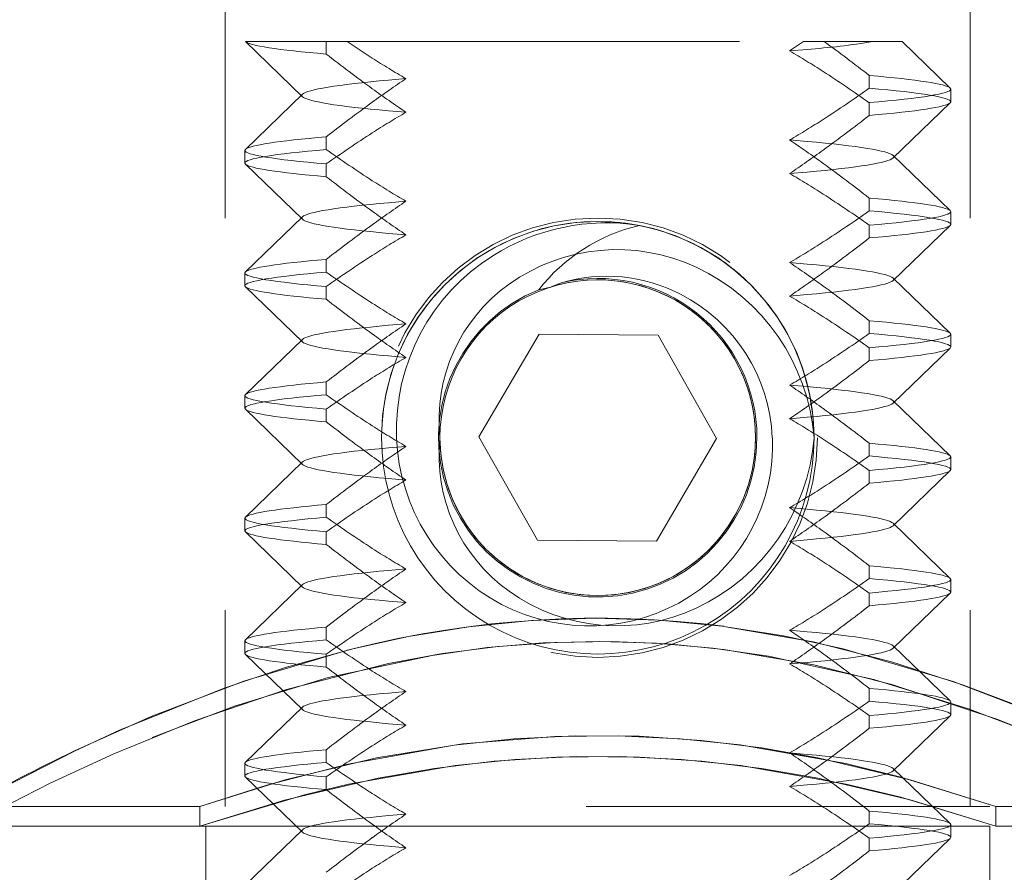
# Model space of a CAD drawing. Extents: x 5.1 to 61.7, y -5.9 to 61.5.
# Tile 18 of 23: x 16.856 to 17.107, y 38.278 to 38.496. Entities that reach past the tile are written whole.
import ezdxf

# ---------------------------------------------------------------- set-up
doc = ezdxf.new("R2010")
doc.units = 0
doc.header["$MEASUREMENT"] = 0
doc.linetypes.add('DASHED', pattern=[15, 12, -3])

msp = doc.modelspace()

# ---------------------------------------------------------------- linework, layer by layer
at = {"color": 7, "linetype": 'DASHED', "lineweight": 13, "ltscale": 0.006249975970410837}
for p, q in [((16.90870149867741, 38.5451477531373), (16.90870149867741, 38.29514871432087)), ((17.09870105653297, 38.5451477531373), (17.09870105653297, 38.29514871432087))]:
    msp.add_line(p, q, dxfattribs=at)
at = {"color": 7, "linetype": 'DASHED', "lineweight": 13, "ltscale": 3.334105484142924e-06}
msp.add_line((16.91382701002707, 38.49014642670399), (16.91396037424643, 38.49014642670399), dxfattribs=at)
at = {"color": 7, "linetype": 'DASHED', "lineweight": 13, "ltscale": 0.0006463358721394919}
msp.add_line((16.91396037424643, 38.49014642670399), (16.93981380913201, 38.49014642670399), dxfattribs=at)
at = {"color": 7, "linetype": 'DASHED', "lineweight": 13, "ltscale": 8.025882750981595e-05}
msp.add_line((16.93446482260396, 38.49014642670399), (16.93446482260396, 38.48693607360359), dxfattribs=at)
at = {"color": 7, "linetype": 'DASHED', "lineweight": 13, "ltscale": 0.002908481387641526}
msp.add_line((16.93981380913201, 38.49014642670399), (17.05615306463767, 38.49014642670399), dxfattribs=at)
at = {"color": 7, "linetype": 'DASHED', "lineweight": 13, "ltscale": 0.0001914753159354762}
msp.add_line((16.94620087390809, 38.48591962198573), (16.93981380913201, 38.49014642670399), dxfattribs=at)
at = {"color": 7, "linetype": 'DASHED', "lineweight": 13, "ltscale": 0.0001067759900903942}
msp.add_line((17.05615306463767, 38.49014642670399), (17.05263032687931, 38.48773145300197), dxfattribs=at)
at = {"color": 7, "linetype": 'DASHED', "lineweight": 13, "ltscale": 6.052452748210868e-05}
msp.add_line((17.05615306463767, 38.49014642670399), (17.05857404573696, 38.49014642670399), dxfattribs=at)
at = {"color": 7, "linetype": 'DASHED', "lineweight": 13, "ltscale": 0.0003828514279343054}
msp.add_line((17.05857404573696, 38.49014642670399), (17.07388810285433, 38.49014642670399), dxfattribs=at)
at = {"color": 7, "linetype": 'DASHED', "lineweight": 13, "ltscale": 0.0001814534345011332}
msp.add_line((17.07388810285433, 38.49014642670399), (17.08114624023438, 38.49014642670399), dxfattribs=at)
at = {"color": 7, "linetype": 'DASHED', "lineweight": 13, "ltscale": 4.054993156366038e-06}
msp.add_line((17.08114624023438, 38.49014642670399), (17.08130843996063, 38.49014642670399), dxfattribs=at)
at = {"color": 7, "linetype": 'DASHED', "lineweight": 13, "ltscale": 0.000426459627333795}
msp.add_line((17.09356353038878, 38.47828301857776), (17.08130363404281, 38.49014402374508), dxfattribs=at)
at = {"color": 7, "linetype": 'DASHED', "lineweight": 13, "ltscale": 0.0005052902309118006}
for p, q in [((16.92836611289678, 38.4760819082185), (16.91383902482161, 38.49013441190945)), ((16.91383902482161, 38.46265897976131), (16.92836611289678, 38.47671148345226)), ((17.09356353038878, 38.44703494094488), (17.07903644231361, 38.46108744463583)), ((17.07903644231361, 38.3979569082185), (17.09356353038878, 38.41200941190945)), ((17.09356353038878, 38.38453397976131), (17.07903644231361, 38.39858648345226)), ((16.91383902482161, 38.36890994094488), (16.92836611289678, 38.38296244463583)), ((16.92836611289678, 38.3198319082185), (16.91383902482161, 38.33388441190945)), ((16.91383902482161, 38.30640897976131), (16.92836611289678, 38.32046148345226)), ((17.09356353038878, 38.29078494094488), (17.07903644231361, 38.30483744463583))]:
    msp.add_line(p, q, dxfattribs=at)
at = {"color": 7, "linetype": 'DASHED', "lineweight": 13, "ltscale": 0.0001118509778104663}
for p, q in [((17.05263032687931, 38.48773145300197), (17.05708781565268, 38.48811592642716)), ((17.05708781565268, 38.4646774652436), (17.05263032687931, 38.4650619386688)), ((16.95477222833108, 38.44085453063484), (16.9503147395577, 38.44123900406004)), ((17.05708781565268, 38.43342938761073), (17.05263032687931, 38.43381386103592)), ((16.95477222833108, 38.40960645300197), (16.9503147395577, 38.40999092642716)), ((16.9503147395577, 38.3865524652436), (16.95477222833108, 38.3869369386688)), ((17.05263032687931, 38.36272953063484), (17.05708781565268, 38.36311400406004)), ((16.9503147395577, 38.35530438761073), (16.95477222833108, 38.35568886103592)), ((17.05263032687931, 38.33148145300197), (17.05708781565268, 38.33186592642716)), ((17.05708781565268, 38.3084274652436), (17.05263032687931, 38.3088119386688)), ((16.95477222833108, 38.28460453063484), (16.9503147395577, 38.28498900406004))]:
    msp.add_line(p, q, dxfattribs=at)
at = {"color": 7, "linetype": 'DASHED', "lineweight": 13, "ltscale": 0.0001118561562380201}
for p, q in [((16.9503147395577, 38.48030150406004), (16.95477222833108, 38.48068838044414)), ((16.9503147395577, 38.41780294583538), (16.95477222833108, 38.41818982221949)), ((17.05708781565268, 38.40217650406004), (17.05263032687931, 38.40256338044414)), ((17.05708781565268, 38.33967794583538), (17.05263032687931, 38.34006482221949)), ((16.9503147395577, 38.32405150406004), (16.95477222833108, 38.32443838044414))]:
    msp.add_line(p, q, dxfattribs=at)
at = {"color": 7, "linetype": 'DASHED', "lineweight": 13, "ltscale": 8.115993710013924e-05}
for p, q in [((17.07293773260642, 38.48148375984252), (17.07293773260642, 38.47823736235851)), ((17.07293773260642, 38.47455602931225), (17.07293773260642, 38.47130963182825)), ((16.93446482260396, 38.46585731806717), (16.93446482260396, 38.46261092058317)), ((17.09370170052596, 38.44677061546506), (17.09370170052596, 38.44352421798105)), ((16.91370085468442, 38.43114417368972), (16.91370085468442, 38.42789777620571)), ((17.07293773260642, 38.4120574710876), (17.07293773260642, 38.40881107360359)), ((16.93446482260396, 38.40335875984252), (16.93446482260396, 38.40011236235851)), ((16.93446482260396, 38.39643102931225), (16.93446482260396, 38.39318463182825)), ((17.07293773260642, 38.38773231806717), (17.07293773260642, 38.38448592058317)), ((16.91370085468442, 38.36864561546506), (16.91370085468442, 38.36539921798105)), ((17.09370170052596, 38.35301917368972), (17.09370170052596, 38.34977277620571)), ((16.93446482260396, 38.3339324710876), (16.93446482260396, 38.33068607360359)), ((17.07293773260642, 38.32523375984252), (17.07293773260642, 38.32198736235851)), ((17.07293773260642, 38.31830602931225), (17.07293773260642, 38.31505963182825)), ((16.93446482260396, 38.30960731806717), (16.93446482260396, 38.30636092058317)), ((17.09370170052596, 38.29052061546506), (17.09370170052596, 38.28727421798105))]:
    msp.add_line(p, q, dxfattribs=at)
at = {"color": 7, "linetype": 'DASHED', "lineweight": 13, "ltscale": 7.456496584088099e-06}
for p, q in [((17.09370170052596, 38.47801869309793), (17.09356353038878, 38.47828301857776)), ((17.09370170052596, 38.47477469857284), (17.09356353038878, 38.47451037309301)), ((17.09370170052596, 38.44677061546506), (17.09356353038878, 38.44703494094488)), ((16.91370085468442, 38.39989369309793), (16.91383902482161, 38.40015801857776)), ((16.91370085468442, 38.39664969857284), (16.91383902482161, 38.39638537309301)), ((16.91370085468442, 38.36864561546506), (16.91383902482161, 38.36890994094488)), ((17.09370170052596, 38.32176869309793), (17.09356353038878, 38.32203301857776)), ((17.09370170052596, 38.31852469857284), (17.09356353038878, 38.31826037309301)), ((17.09370170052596, 38.29052061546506), (17.09356353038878, 38.29078494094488))]:
    msp.add_line(p, q, dxfattribs=at)
at = {"color": 7, "linetype": 'DASHED', "lineweight": 13, "ltscale": 8.109986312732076e-05}
for p, q in [((17.09370170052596, 38.47801869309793), (17.09370170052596, 38.47477469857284)), ((16.91370085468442, 38.39989369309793), (16.91370085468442, 38.39664969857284)), ((17.09370170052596, 38.32176869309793), (17.09370170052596, 38.31852469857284))]:
    msp.add_line(p, q, dxfattribs=at)
at = {"color": 7, "linetype": 'DASHED', "lineweight": 13, "ltscale": 8.880642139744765e-06}
for p, q in [((16.92820151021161, 38.47639669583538), (16.92836611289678, 38.47671148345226)), ((16.92836611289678, 38.4760819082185), (16.92820151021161, 38.47639669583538)), ((17.07903644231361, 38.46045546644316), (17.07920104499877, 38.46077025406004)), ((16.92820151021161, 38.41389813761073), (16.92836611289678, 38.41421292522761)), ((17.07920104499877, 38.39827169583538), (17.07903644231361, 38.39858648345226)), ((17.07903644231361, 38.3979569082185), (17.07920104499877, 38.39827169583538)), ((16.92836611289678, 38.38233046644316), (16.92820151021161, 38.38264525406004)), ((17.07920104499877, 38.33577313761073), (17.07903644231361, 38.33608792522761)), ((16.92820151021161, 38.32014669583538), (16.92836611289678, 38.32046148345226)), ((16.92836611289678, 38.3198319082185), (16.92820151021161, 38.32014669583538)), ((17.07903644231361, 38.30420546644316), (17.07920104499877, 38.30452025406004))]:
    msp.add_line(p, q, dxfattribs=at)
at = {"color": 7, "linetype": 'DASHED', "lineweight": 13, "ltscale": 0.0005053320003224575}
for p, q in [((17.07903644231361, 38.46045546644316), (17.09356353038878, 38.47451037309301)), ((16.91383902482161, 38.43140849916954), (16.92836611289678, 38.44546340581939)), ((16.92836611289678, 38.41358094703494), (16.91383902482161, 38.42763585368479)), ((16.91383902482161, 38.40015801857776), (16.92836611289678, 38.41421292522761)), ((16.92836611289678, 38.38233046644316), (16.91383902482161, 38.39638537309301)), ((17.09356353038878, 38.35328349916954), (17.07903644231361, 38.36733840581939)), ((17.07903644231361, 38.33545594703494), (17.09356353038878, 38.34951085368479)), ((17.09356353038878, 38.32203301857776), (17.07903644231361, 38.33608792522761)), ((17.07903644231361, 38.30420546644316), (17.09356353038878, 38.31826037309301)), ((16.91383902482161, 38.27515849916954), (16.92836611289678, 38.28921340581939))]:
    msp.add_line(p, q, dxfattribs=at)
at = {"color": 7, "linetype": 'DASHED', "lineweight": 13, "ltscale": 0.0001118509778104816}
for p, q in [((16.95477222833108, 38.47210741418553), (16.9503147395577, 38.47249188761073)), ((17.05263032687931, 38.45648097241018), (17.05708781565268, 38.45686544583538)), ((16.9503147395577, 38.44905342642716), (16.95477222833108, 38.44943789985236)), ((17.05263032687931, 38.4252304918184), (17.05708781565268, 38.4256149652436)), ((17.05263032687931, 38.39398241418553), (17.05708781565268, 38.39436688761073)), ((16.95477222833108, 38.37835597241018), (16.9503147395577, 38.37874044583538)), ((17.05708781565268, 38.37092842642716), (17.05263032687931, 38.37131289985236)), ((16.95477222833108, 38.3471054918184), (16.9503147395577, 38.3474899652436)), ((16.95477222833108, 38.31585741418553), (16.9503147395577, 38.31624188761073)), ((17.05263032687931, 38.30023097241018), (17.05708781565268, 38.30061544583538)), ((16.9503147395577, 38.29280342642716), (16.95477222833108, 38.29318789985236))]:
    msp.add_line(p, q, dxfattribs=at)
at = {"color": 7, "linetype": 'DASHED', "lineweight": 13, "ltscale": 7.456496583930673e-06}
for p, q in [((16.91370085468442, 38.4623946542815), (16.91383902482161, 38.46265897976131)), ((16.91370085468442, 38.4591506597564), (16.91383902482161, 38.45888633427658)), ((16.91370085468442, 38.43114417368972), (16.91383902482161, 38.43140849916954)), ((17.09370170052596, 38.41551773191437), (17.09356353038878, 38.41578205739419)), ((17.09370170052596, 38.41227373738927), (17.09356353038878, 38.41200941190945)), ((17.09370170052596, 38.3842696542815), (17.09356353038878, 38.38453397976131)), ((17.09370170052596, 38.3810256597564), (17.09356353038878, 38.38076133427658)), ((17.09370170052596, 38.35301917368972), (17.09356353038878, 38.35328349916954)), ((16.91370085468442, 38.33739273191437), (16.91383902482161, 38.33765705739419)), ((16.91370085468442, 38.33414873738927), (16.91383902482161, 38.33388441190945)), ((16.91370085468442, 38.3061446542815), (16.91383902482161, 38.30640897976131)), ((16.91370085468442, 38.3029006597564), (16.91383902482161, 38.30263633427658))]:
    msp.add_line(p, q, dxfattribs=at)
at = {"color": 7, "linetype": 'DASHED', "lineweight": 13, "ltscale": 8.109986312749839e-05}
for p, q in [((16.91370085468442, 38.4623946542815), (16.91370085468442, 38.4591506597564)), ((16.93446482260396, 38.45892958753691), (16.93446482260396, 38.45568559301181)), ((17.07293773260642, 38.45023087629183), (17.07293773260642, 38.44698688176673)), ((17.07293773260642, 38.44330554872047), (17.07293773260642, 38.44006155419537)), ((16.93446482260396, 38.43460683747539), (16.93446482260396, 38.43136284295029)), ((16.93446482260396, 38.42768150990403), (16.93446482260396, 38.42443751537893)), ((17.07293773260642, 38.41898279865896), (17.07293773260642, 38.41573880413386)), ((17.09370170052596, 38.41551773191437), (17.09370170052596, 38.41227373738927)), ((17.09370170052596, 38.3842696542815), (17.09370170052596, 38.3810256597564)), ((17.07293773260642, 38.38080458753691), (17.07293773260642, 38.37756059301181)), ((16.93446482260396, 38.37210587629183), (16.93446482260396, 38.36886188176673)), ((16.93446482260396, 38.36518054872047), (16.93446482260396, 38.36193655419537)), ((17.07293773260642, 38.35648183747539), (17.07293773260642, 38.35323784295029)), ((17.07293773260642, 38.34955650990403), (17.07293773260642, 38.34631251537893)), ((16.93446482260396, 38.34085779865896), (16.93446482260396, 38.33761380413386)), ((16.91370085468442, 38.33739273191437), (16.91370085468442, 38.33414873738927)), ((16.91370085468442, 38.3061446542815), (16.91370085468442, 38.3029006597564)), ((16.93446482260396, 38.30267958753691), (16.93446482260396, 38.29943559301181)), ((17.07293773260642, 38.29398087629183), (17.07293773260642, 38.29073688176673)), ((17.07293773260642, 38.28705554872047), (17.07293773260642, 38.28381155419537))]:
    msp.add_line(p, q, dxfattribs=at)
at = {"color": 7, "linetype": 'DASHED', "lineweight": 13, "ltscale": 8.93392079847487e-06}
for p, q in [((17.07920104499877, 38.46077025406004), (17.07903644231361, 38.46108744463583)), ((16.92836611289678, 38.44482902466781), (16.92820151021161, 38.4451462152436)), ((17.07920104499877, 38.42952217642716), (17.07903644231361, 38.42983936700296)), ((16.92836611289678, 38.41358094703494), (16.92820151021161, 38.41389813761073)), ((16.92820151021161, 38.38264525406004), (16.92836611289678, 38.38296244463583)), ((17.07903644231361, 38.36670402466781), (17.07920104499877, 38.3670212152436)), ((16.92820151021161, 38.35139717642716), (16.92836611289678, 38.35171436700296)), ((17.07903644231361, 38.33545594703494), (17.07920104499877, 38.33577313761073)), ((17.07920104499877, 38.30452025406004), (17.07903644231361, 38.30483744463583)), ((16.92836611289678, 38.28857902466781), (16.92820151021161, 38.2888962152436))]:
    msp.add_line(p, q, dxfattribs=at)
at = {"color": 7, "linetype": 'DASHED', "lineweight": 13, "ltscale": 0.00050537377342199}
for p, q in [((16.92836611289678, 38.44482902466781), (16.91383902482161, 38.45888633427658)), ((17.09356353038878, 38.41578205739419), (17.07903644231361, 38.42983936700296)), ((17.07903644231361, 38.36670402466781), (17.09356353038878, 38.38076133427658)), ((16.91383902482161, 38.33765705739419), (16.92836611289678, 38.35171436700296)), ((16.92836611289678, 38.28857902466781), (16.91383902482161, 38.30263633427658))]:
    msp.add_line(p, q, dxfattribs=at)
at = {"color": 7, "linetype": 'DASHED', "lineweight": 13, "ltscale": 8.9339207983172e-06}
for p, q in [((16.92820151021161, 38.4451462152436), (16.92836611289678, 38.44546340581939)), ((17.07903644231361, 38.42920498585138), (17.07920104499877, 38.42952217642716)), ((17.07920104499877, 38.3670212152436), (17.07903644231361, 38.36733840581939)), ((16.92836611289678, 38.35107998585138), (16.92820151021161, 38.35139717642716)), ((16.92820151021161, 38.2888962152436), (16.92836611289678, 38.28921340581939))]:
    msp.add_line(p, q, dxfattribs=at)
at = {"color": 7, "linetype": 'DASHED', "lineweight": 13, "ltscale": 0.0005053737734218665}
for p, q in [((17.07903644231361, 38.42920498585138), (17.09356353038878, 38.44326229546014)), ((16.92836611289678, 38.35107998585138), (16.91383902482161, 38.36513729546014)), ((17.07903644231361, 38.27295498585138), (17.09356353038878, 38.28701229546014))]:
    msp.add_line(p, q, dxfattribs=at)
at = {"color": 7, "linetype": 'DASHED', "lineweight": 13, "ltscale": 7.403309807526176e-06}
for p, q in [((17.09370170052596, 38.44352421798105), (17.09356353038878, 38.44326229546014)), ((16.91370085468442, 38.36539921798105), (16.91383902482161, 38.36513729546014)), ((17.09370170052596, 38.28727421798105), (17.09356353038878, 38.28701229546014))]:
    msp.add_line(p, q, dxfattribs=at)
at = {"color": 7, "linetype": 'DASHED', "lineweight": 13, "ltscale": 7.40330980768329e-06}
for p, q in [((16.91370085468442, 38.42789777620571), (16.91383902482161, 38.42763585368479)), ((17.09370170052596, 38.34977277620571), (17.09356353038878, 38.34951085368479))]:
    msp.add_line(p, q, dxfattribs=at)
at = {"color": 7, "linetype": 'DASHED', "lineweight": 13, "ltscale": 7.611197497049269e-05}
msp.add_line((16.98865995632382, 38.42685729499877), (16.9916264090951, 38.4275421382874), dxfattribs=at)
at = {"color": 7, "linetype": 'DASHED', "lineweight": 13, "ltscale": 7.43745138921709e-05}
msp.add_line((16.9916264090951, 38.4275421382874), (16.99438260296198, 38.42866191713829), dxfattribs=at)
at = {"color": 7, "linetype": 'DASHED', "lineweight": 13, "ltscale": 0.0007577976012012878}
for p, q in [((16.97339155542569, 38.38938315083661), (16.9887512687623, 38.41551532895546)), ((17.03401099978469, 38.38890976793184), (17.01865128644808, 38.36277758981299))]:
    msp.add_line(p, q, dxfattribs=at)
at = {"color": 7, "linetype": 'DASHED', "lineweight": 13, "ltscale": 0.000757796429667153}
msp.add_line((16.9887512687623, 38.41551532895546), (17.01906219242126, 38.41527743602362), dxfattribs=at)
at = {"color": 7, "linetype": 'DASHED', "lineweight": 13, "ltscale": 0.0007577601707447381}
msp.add_line((17.01906219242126, 38.41527743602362), (17.03401099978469, 38.38890976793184), dxfattribs=at)
at = {"color": 7, "linetype": 'DASHED', "lineweight": 13, "ltscale": 0.0007577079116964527}
msp.add_line((16.98834036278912, 38.36301788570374), (16.97339155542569, 38.38938315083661), dxfattribs=at)
at = {"color": 7, "linetype": 'DASHED', "lineweight": 13, "ltscale": 0.0007577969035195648}
msp.add_line((17.01865128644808, 38.36277758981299), (16.98834036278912, 38.36301788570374), dxfattribs=at)
at = {"color": 7, "linetype": 'DASHED', "lineweight": 13, "ltscale": 0.005074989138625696}
for p, q in [((16.80070171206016, 38.29514871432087), (17.00370127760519, 38.29514871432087)), ((17.00370127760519, 38.29514871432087), (17.20670084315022, 38.29514871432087))]:
    msp.add_line(p, q, dxfattribs=at)
at = {"color": 7, "linetype": 'DASHED', "lineweight": 13, "ltscale": 0.001487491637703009}
for p, q in [((16.90220149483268, 38.29514871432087), (16.84270182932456, 38.29514871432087)), ((17.16470072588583, 38.29514871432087), (17.10520106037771, 38.29514871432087)), ((16.90220149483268, 38.29014575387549), (16.84270182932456, 38.29014575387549)), ((17.16470072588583, 38.29014575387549), (17.10520106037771, 38.29014575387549))]:
    msp.add_line(p, q, dxfattribs=at)
at = {"color": 7, "linetype": 'DASHED', "lineweight": 13, "ltscale": 0.0001250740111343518}
for p, q in [((16.90220149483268, 38.29514871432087), (16.90220149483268, 38.29014575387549)), ((17.10520106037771, 38.29514871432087), (17.10520106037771, 38.29014575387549))]:
    msp.add_line(p, q, dxfattribs=at)
at = {"color": 7, "linetype": 'DASHED', "lineweight": 13, "ltscale": 0.002202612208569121}
msp.add_line((16.79120161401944, 38.29014575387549), (16.8793061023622, 38.29014575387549), dxfattribs=at)
at = {"color": 7, "linetype": 'DASHED', "lineweight": 13, "ltscale": 0.0001463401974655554}
msp.add_line((16.8793061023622, 38.29014575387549), (16.88515971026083, 38.29014575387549), dxfattribs=at)
at = {"color": 7, "linetype": 'DASHED', "lineweight": 13, "ltscale": 0.0002096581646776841}
for p, q in [((16.88515971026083, 38.29014575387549), (16.89354603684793, 38.29014575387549)), ((16.91556795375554, 38.29014575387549), (16.90718162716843, 38.29014575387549))]:
    msp.add_line(p, q, dxfattribs=at)
at = {"color": 7, "linetype": 'DASHED', "lineweight": 13, "ltscale": 0.0003408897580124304}
msp.add_line((16.90718162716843, 38.29014575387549), (16.89354603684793, 38.29014575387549), dxfattribs=at)
at = {"color": 7, "linetype": 'DASHED', "lineweight": 13, "ltscale": 0.001499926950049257}
for p, q in [((16.90370094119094, 38.29014575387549), (16.90370094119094, 38.23014867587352)), ((17.10370161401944, 38.29014575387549), (17.10370161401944, 38.23014867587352))]:
    msp.add_line(p, q, dxfattribs=at)
at = {"color": 7, "linetype": 'DASHED', "lineweight": 13, "ltscale": 0.0001241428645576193}
msp.add_line((16.92053366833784, 38.29014575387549), (16.91556795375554, 38.29014575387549), dxfattribs=at)
at = {"color": 7, "linetype": 'DASHED', "lineweight": 13, "ltscale": 0.002079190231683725}
msp.add_line((16.92053366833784, 38.29014575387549), (17.00370127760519, 38.29014575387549), dxfattribs=at)
at = {"color": 7, "linetype": 'DASHED', "lineweight": 13, "ltscale": 0.004187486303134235}
msp.add_line((17.00370127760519, 38.29014575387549), (17.17120072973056, 38.29014575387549), dxfattribs=at)
at = {"color": 7, "linetype": 'DASHED', "lineweight": 13, "ltscale": 0.03937007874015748}
for points in [[(16.870260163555, 38.30928772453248), (16.88983706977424, 38.31807534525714), (16.91342691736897, 38.32710806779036), (16.94047702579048, 38.33515557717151), (16.95539339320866, 38.33844282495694), (16.97080236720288, 38.34095872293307), (16.98675561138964, 38.34256870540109), (17.00290469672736, 38.34314541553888), (17.01922919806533, 38.34266001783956), (17.03535545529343, 38.34112212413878), (17.05107441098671, 38.338623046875), (17.06632238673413, 38.33530456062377), (17.09437212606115, 38.32697109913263), (17.11782981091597, 38.31796240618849), (17.13723370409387, 38.30924447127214)], [(17.16470072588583, 38.29514871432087), (17.14042843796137, 38.30770657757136), (17.11328341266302, 38.31984632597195), (17.09696251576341, 38.32606518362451), (17.07859910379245, 38.33199808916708), (17.05866295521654, 38.33708515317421), (17.03582403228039, 38.34105724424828)], [(17.03580961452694, 38.3351531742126), (17.02156847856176, 38.33656130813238), (17.00721680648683, 38.33717165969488), (16.99273897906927, 38.33695058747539), (16.97830680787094, 38.33591491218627), (16.96412214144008, 38.33410548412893), (16.95028710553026, 38.33159439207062), (16.92433274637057, 38.32498865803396), (16.90083781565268, 38.3170060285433), (16.88026608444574, 38.30858125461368), (16.8640629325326, 38.30108882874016), (16.84270182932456, 38.29014575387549)], [(16.89001609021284, 38.31273837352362), (16.91106240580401, 38.32069937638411), (16.93498266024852, 38.32799716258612), (16.96143443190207, 38.33366814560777), (16.97552297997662, 38.33562655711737), (16.98978093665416, 38.33681602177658), (17.00418066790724, 38.33719088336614), (17.01865368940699, 38.33675114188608), (17.0330474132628, 38.33549439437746), (17.04721165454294, 38.33346149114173), (17.07412118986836, 38.3275406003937), (17.09820965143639, 38.32004817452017), (17.1198627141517, 38.31170750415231), (17.13724692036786, 38.30398920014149)], [(16.94154153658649, 38.33541509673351), (16.92432553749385, 38.33066204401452), (16.90838190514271, 38.325325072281), (16.88172107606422, 38.31456702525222), (16.87020729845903, 38.3092612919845), (16.84270182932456, 38.29514871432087)], [(17.16470072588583, 38.29014575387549), (17.14012686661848, 38.30263152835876), (17.12766752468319, 38.30835057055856), (17.10576335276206, 38.31730880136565), (17.07871084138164, 38.32626462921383), (17.05878790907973, 38.33124596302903), (17.03580961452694, 38.3351531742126)], [(17.10520106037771, 38.29514871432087), (17.08095280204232, 38.30261470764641), (17.0670036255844, 38.30605334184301), (17.03997994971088, 38.31084964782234), (17.02470914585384, 38.31242358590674), (17.0089421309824, 38.31317090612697), (16.99271855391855, 38.31300510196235), (16.96920800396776, 38.31107552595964), (16.94726898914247, 38.30751193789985), (16.923971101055, 38.30193467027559), (16.90220149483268, 38.29514871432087)], [(16.90220149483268, 38.29514871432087), (16.91927692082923, 38.30059862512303), (16.93996879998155, 38.30595722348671), (16.96704534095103, 38.31079918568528), (16.9823257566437, 38.31239715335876), (16.99801107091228, 38.31316610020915), (17.01421782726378, 38.31302192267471), (17.03019149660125, 38.31195500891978), (17.04543586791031, 38.31008550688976), (17.05984160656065, 38.30757201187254), (17.0833713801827, 38.30194908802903), (17.10520106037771, 38.29514871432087)], [(16.90220149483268, 38.29014575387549), (16.92892239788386, 38.29813078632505), (16.94010216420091, 38.30080047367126), (16.96728803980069, 38.30555352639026), (16.98253601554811, 38.30710583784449), (16.99818408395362, 38.3078483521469), (17.01434878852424, 38.30769936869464), (17.03027680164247, 38.30664927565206), (17.04547912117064, 38.30481341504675), (17.05984761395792, 38.30235278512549), (17.08336176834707, 38.29683559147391), (17.10520106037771, 38.29014575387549)], [(17.10520106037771, 38.29014575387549), (17.08098884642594, 38.29747718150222), (17.06707451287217, 38.30084853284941), (17.04021063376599, 38.30554391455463), (17.0250347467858, 38.30709142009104), (17.00936745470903, 38.30784354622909), (16.99323038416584, 38.30770657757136), (16.97731438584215, 38.30666609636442), (16.96208323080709, 38.30483984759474), (16.94771593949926, 38.30238402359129), (16.9237656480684, 38.29676350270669), (16.90220149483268, 38.29014575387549)]]:
    msp.add_lwpolyline(points, dxfattribs=at)
at = {"color": 7, "linetype": 'DASHED', "lineweight": 13, "ltscale": 0.003733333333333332}
msp.add_circle((17.00370127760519, 38.38914766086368), 0.05599999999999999, dxfattribs=at)
at = {"color": 7, "linetype": 'DASHED', "lineweight": 13, "ltscale": 0.03937007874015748}
for centre, radius, start, end in [((16.80830827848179, 38.14198411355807), 0.4304511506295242, 52.06469130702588, 53.98251621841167), ((16.94592573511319, 38.30333799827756), 0.2130409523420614, 57.24184492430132, 59.94299691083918), ((17.04179538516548, 38.68831604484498), 0.2007670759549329, 274.3681903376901, 279.1991011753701), ((17.19870740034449, 38.82591427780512), 0.4298020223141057, 232.0625108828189, 234.0204255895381), ((17.0611103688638, 38.66445946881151), 0.2123205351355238, 237.2342208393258, 239.9444945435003), ((17.13206854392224, 38.21840781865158), 0.3165834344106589, 124.0577094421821, 125.9515979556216), ((16.89328892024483, 38.22184404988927), 0.3100586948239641, 54.59168713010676, 57.21061729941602), ((17.13206854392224, 38.73438557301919), 0.3165834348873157, 234.0484020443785, 235.9422905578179), ((16.89328892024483, 38.7309493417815), 0.3100586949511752, 302.789382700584, 305.4083128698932), ((17.19870740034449, 38.12687911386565), 0.4298020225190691, 125.9795744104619, 127.9374891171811), ((17.06147682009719, 38.28771395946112), 0.2130409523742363, 120.0570080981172, 122.7581566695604), ((16.94592573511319, 38.64945539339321), 0.2130409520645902, 300.0570030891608, 302.7581550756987), ((16.80869515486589, 38.81029023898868), 0.4298020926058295, 305.9795762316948, 307.9374943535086), ((17.1141124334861, 38.20622001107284), 0.3100586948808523, 122.7893842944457, 125.4083110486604), ((16.87533401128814, 38.20278377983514), 0.3165834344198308, 54.04840022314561, 55.9422853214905), ((17.1141124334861, 38.71532530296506), 0.3100586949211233, 234.5916889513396, 237.2106157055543), ((16.87533401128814, 38.71876153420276), 0.3165833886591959, 304.0577146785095, 305.9515997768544), ((16.80869515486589, 38.11125507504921), 0.4298020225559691, 52.06250564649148, 54.02042376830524), ((17.19870740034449, 38.79466379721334), 0.4298020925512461, 232.0625108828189, 234.0204255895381), ((16.94592573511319, 38.27208992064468), 0.2130409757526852, 57.24184492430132, 59.94299691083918), ((17.06147682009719, 38.63383135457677), 0.2130409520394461, 237.2418433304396, 239.9429919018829), ((16.89328892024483, 38.19059356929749), 0.3100586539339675, 54.59168713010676, 57.21061729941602), ((17.13206854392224, 38.18715733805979), 0.3165833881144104, 124.0577094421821, 125.9515979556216), ((17.13206854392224, 38.70313749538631), 0.3165833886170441, 234.0484020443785, 235.9422905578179), ((16.89328892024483, 38.69970126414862), 0.3100586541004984, 302.789382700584, 305.4083128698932), ((17.19870740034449, 38.09563103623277), 0.4298020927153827, 125.9795744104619, 127.9374891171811), ((17.00370127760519, 38.38914766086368), 0.05514691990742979, 2.325133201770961e-12, 179.9999949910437), ((17.00370127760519, 38.38914766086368), 0.05514691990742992, 2.325133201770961e-12, 180.0000050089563), ((17.00370127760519, 38.38914766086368), 0.05514691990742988, 2.325133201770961e-12, 180.0000050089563), ((17.00370127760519, 38.38914766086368), 0.05514691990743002, 0, 179.9999949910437), ((17.00596366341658, 38.38923897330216), 0.05467010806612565, 81.28402542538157, 122.1016798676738), ((17.02483650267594, 38.39854323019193), 0.04595571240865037, 103.3163032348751, 141.9502232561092), ((17.00370127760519, 38.38914766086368), 0.05514691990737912, 0, 78.97363197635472), ((17.06147682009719, 38.25646347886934), 0.2130409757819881, 120.0570080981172, 122.7581566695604), ((16.80869515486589, 38.7790397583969), 0.4298020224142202, 305.9795762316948, 307.9374943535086), ((16.94592573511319, 38.61820491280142), 0.2130409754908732, 300.0570030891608, 302.7581550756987), ((17.1141124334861, 38.17496712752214), 0.310058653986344, 122.7893842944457, 125.4083110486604), ((17.00476218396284, 38.39114692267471), 0.05241400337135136, 122.0970216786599, 182.1851910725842), ((17.00861052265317, 38.38964747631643), 0.04745232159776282, 64.83647228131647, 125.4436914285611), ((17.00647669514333, 38.38506263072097), 0.05252971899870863, 4.458880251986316, 64.85586318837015), ((16.87533401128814, 38.17153089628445), 0.3165833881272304, 54.04840022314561, 55.9422853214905), ((17.1141124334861, 38.68407482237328), 0.3100586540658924, 234.5916889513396, 237.2106157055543), ((17.00596005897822, 38.38932547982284), 0.04100272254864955, 62.60790449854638, 106.3988632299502), ((16.87533401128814, 38.68751345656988), 0.3165834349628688, 304.0577146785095, 305.9515997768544), ((17.0056957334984, 38.39365801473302), 0.04248564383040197, 125.3785724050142, 186.09577490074), ((17.00370127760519, 38.38914766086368), 0.04024999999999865, 0, 180.0000050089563), ((17.00370127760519, 38.38914766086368), 0.04024999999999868, 0, 180.0000050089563), ((17.00370127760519, 38.38914766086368), 0.04024999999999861, 0, 180.0000050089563), ((17.00370127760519, 38.38914766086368), 0.04024999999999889, 0, 180.0000050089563), ((17.00370127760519, 38.38914766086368), 0.04025000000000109, 0, 107.4576040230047), ((17.00370127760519, 38.38914766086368), 0.04059999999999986, 0, 103.2685533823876), ((16.80869515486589, 38.08000459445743), 0.4298020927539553, 52.06250564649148, 54.02042376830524), ((17.00370127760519, 38.38914766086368), 0.04059999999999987, 111.7454943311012, 359.9999999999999), ((17.0049424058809, 38.38725412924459), 0.04331514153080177, 2.502214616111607, 62.67331039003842), ((16.94592573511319, 38.240837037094), 0.2130409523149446, 57.24184492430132, 59.94299691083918), ((17.19870740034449, 38.76341331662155), 0.4298020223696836, 232.0625108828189, 234.0204255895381), ((17.06147682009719, 38.60257847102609), 0.2130409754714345, 237.2418433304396, 239.9429919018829), ((16.89328892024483, 38.15934308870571), 0.3100586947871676, 54.59168713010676, 57.21061729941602), ((17.13206854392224, 38.15590685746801), 0.3165833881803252, 124.0577094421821, 125.9515979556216), ((17.13206854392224, 38.67188701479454), 0.3165834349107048, 234.0484020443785, 235.9422905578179), ((16.89328892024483, 38.66844838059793), 0.3100586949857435, 302.789382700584, 305.4083128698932), ((17.19870740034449, 38.06437815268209), 0.4298020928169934, 125.9795744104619, 127.9374891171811), ((17.06147682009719, 38.22521299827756), 0.2130409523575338, 120.0570080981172, 122.7581566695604), ((16.94592573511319, 38.58695443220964), 0.2130409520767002, 300.0570030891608, 302.7581550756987), ((16.80869515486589, 38.74778927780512), 0.4298020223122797, 305.9795762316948, 307.9374943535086), ((17.1141124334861, 38.14371904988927), 0.3100586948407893, 122.7893842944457, 125.4083110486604), ((16.87533401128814, 38.14028281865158), 0.3165834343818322, 54.04840022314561, 55.9422853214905), ((17.1141124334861, 38.6528243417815), 0.3100586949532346, 234.5916889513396, 237.2106157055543), ((16.87533401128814, 38.65626057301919), 0.316583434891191, 304.0577146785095, 305.9515997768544), ((16.80869515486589, 38.04875411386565), 0.4298020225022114, 52.06250564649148, 54.02042376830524), ((17.19870740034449, 38.73216523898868), 0.4298020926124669, 232.0625108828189, 234.0204255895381), ((16.94592573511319, 38.20958895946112), 0.2130409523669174, 57.24184492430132, 59.94299691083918), ((17.06147682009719, 38.57133039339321), 0.213040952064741, 237.2418433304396, 239.9429919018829), ((17.00370127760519, 38.38914766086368), 0.05514691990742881, 179.9999949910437, 8.840630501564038e-12), ((17.00370127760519, 38.38914766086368), 0.05514691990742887, 179.9999949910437, 5.431076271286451e-12), ((17.00370127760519, 38.38914766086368), 0.055146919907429, 179.9999949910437, 5.634631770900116e-12), ((17.00370127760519, 38.38914766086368), 0.05514691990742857, 179.9999949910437, 5.889076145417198e-12), ((17.00252743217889, 38.39107963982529), 0.05018021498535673, 182.2058182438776, 242.2646551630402), ((17.00569933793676, 38.38463490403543), 0.04248969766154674, 173.9022170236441, 234.6161683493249), ((17.00370127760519, 38.38914766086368), 0.04025000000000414, 179.9999949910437, 359.9999999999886), ((17.00370127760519, 38.38914766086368), 0.04025000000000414, 179.9999949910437, 359.9999999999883), ((17.00370127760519, 38.38914766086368), 0.04025000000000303, 179.9999949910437, 359.9999999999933), ((17.00370127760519, 38.38914766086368), 0.04025000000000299, 179.9999949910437, 359.9999999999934), ((17.00370127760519, 38.38914766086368), 0.04025000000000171, 180.0000050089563, 359.9999999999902), ((17.00266079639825, 38.38713638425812), 0.04560279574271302, 302.3964111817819, 2.527222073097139), ((17.00651634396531, 38.39321346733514), 0.05249107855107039, 295.1132985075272, 355.5574152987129), ((16.89328892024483, 38.12809501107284), 0.310058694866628, 54.59168713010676, 57.21061729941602), ((17.13206854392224, 38.12465877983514), 0.316583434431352, 124.0577094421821, 125.9515979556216), ((17.13206854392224, 38.64063653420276), 0.3165833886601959, 234.0484020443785, 235.9422905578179), ((16.89328892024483, 38.63720030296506), 0.3100586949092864, 302.789382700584, 305.4083128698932), ((17.19870740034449, 38.03313007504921), 0.4298020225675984, 125.9795744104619, 127.9374891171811), ((17.06147682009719, 38.19396492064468), 0.2130409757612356, 120.0570080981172, 122.7581566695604), ((16.80869515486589, 38.71653879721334), 0.4298020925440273, 305.9795762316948, 307.9374943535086), ((16.94592573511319, 38.55570635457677), 0.213040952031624, 300.0570030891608, 302.7581550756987), ((17.1141124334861, 38.11246856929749), 0.3100586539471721, 122.7893842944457, 125.4083110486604), ((16.87533401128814, 38.10903233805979), 0.3165833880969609, 54.04840022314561, 55.9422853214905), ((17.1141124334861, 38.62157626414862), 0.3100586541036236, 234.5916889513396, 237.2106157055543), ((16.87533401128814, 38.62501249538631), 0.3165833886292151, 304.0577146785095, 305.9515997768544), ((16.80869515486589, 38.01750603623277), 0.4298020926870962, 52.06250564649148, 54.02042376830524), ((16.94592573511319, 38.17833847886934), 0.2130409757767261, 57.24184492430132, 59.94299691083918), ((17.19870740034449, 38.7009147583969), 0.4298020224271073, 232.0625108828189, 234.0204255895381), ((17.06147682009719, 38.54007991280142), 0.2130409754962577, 237.2418433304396, 239.9429919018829), ((16.89328892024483, 38.09684212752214), 0.3100586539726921, 54.59168713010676, 57.21061729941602), ((17.13206854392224, 38.09340589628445), 0.3165833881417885, 124.0577094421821, 125.9515979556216), ((17.13206854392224, 38.60938845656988), 0.3165834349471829, 234.0484020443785, 235.9422905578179), ((16.89328892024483, 38.60594982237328), 0.310058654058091, 302.789382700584, 305.4083128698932), ((17.19870740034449, 38.00187959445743), 0.4298020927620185, 125.9795744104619, 127.9374891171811), ((17.00862133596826, 38.38871512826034), 0.04751791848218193, 234.5926861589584, 295.1167614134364), ((17.06147682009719, 38.162712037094), 0.2130409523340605, 120.0570080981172, 122.7581566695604), ((17.00144009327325, 38.38906836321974), 0.04788964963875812, 242.2972078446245, 302.3905713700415), ((16.94592573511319, 38.52445347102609), 0.2130409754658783, 300.0570030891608, 302.7581550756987), ((16.80869515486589, 38.68528831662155), 0.4298020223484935, 305.9795762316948, 307.9374943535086), ((17.00370127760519, 38.08996726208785), 0.2531592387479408, 82.70979326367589, 104.2110716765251), ((17.1141124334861, 38.08121808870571), 0.3100586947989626, 122.7893842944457, 125.4083110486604), ((16.87533401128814, 38.07778185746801), 0.3165833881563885, 54.04840022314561, 55.9422853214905), ((17.1141124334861, 38.59032338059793), 0.310058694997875, 234.5916889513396, 237.2106157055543), ((16.87533401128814, 38.59376201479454), 0.3165834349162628, 304.0577146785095, 305.9515997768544), ((16.80869515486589, 37.98625315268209), 0.4298020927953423, 52.06250564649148, 54.02042376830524), ((17.19870740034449, 38.66966427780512), 0.4298020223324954, 232.0625108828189, 234.0204255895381), ((17.06147682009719, 38.50882943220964), 0.2130409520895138, 237.2418433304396, 239.9429919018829), ((16.94592573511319, 38.14708799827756), 0.2130409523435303, 57.24184492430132, 59.94299691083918), ((17.13206854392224, 38.06215781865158), 0.316583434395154, 124.0577094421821, 125.9515979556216), ((16.89328892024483, 38.06559404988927), 0.3100586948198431, 54.59168713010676, 57.21061729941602), ((16.89328892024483, 38.5746993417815), 0.310058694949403, 302.789382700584, 305.4083128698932), ((17.13206854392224, 38.57813557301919), 0.3165834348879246, 234.0484020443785, 235.9422905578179), ((17.19870740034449, 37.97062911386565), 0.4298020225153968, 125.9795744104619, 127.9374891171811), ((17.06147682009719, 38.13146395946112), 0.2130409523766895, 120.0570080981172, 122.7581566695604), ((16.80869515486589, 38.65404023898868), 0.4298020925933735, 305.9795762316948, 307.9374943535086), ((16.94592573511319, 38.49320539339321), 0.2130409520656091, 300.0570030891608, 302.7581550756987), ((17.1141124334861, 38.04997001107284), 0.3100586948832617, 122.7893842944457, 125.4083110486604), ((17.10841381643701, 37.8113417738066), 0.5519673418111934, 115.5603940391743, 118.7761837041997), ((16.87533401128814, 38.04653377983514), 0.3165834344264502, 54.04840022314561, 55.9422853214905), ((17.1141124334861, 38.55907530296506), 0.3100586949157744, 234.5916889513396, 237.2106157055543), ((16.87533401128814, 38.56251153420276), 0.3165833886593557, 304.0577146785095, 305.9515997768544), ((16.80869515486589, 37.95500507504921), 0.4298020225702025, 52.06250564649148, 54.02042376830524), ((17.19870740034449, 38.63841379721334), 0.429802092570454, 232.0625108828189, 234.0204255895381), ((16.94592573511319, 38.11583992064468), 0.2130409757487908, 57.24184492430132, 59.94299691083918), ((17.06147682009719, 38.47758135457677), 0.2130409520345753, 237.2418433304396, 239.9429919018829), ((16.89328892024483, 38.03434356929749), 0.310058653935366, 54.59168713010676, 57.21061729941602), ((17.13206854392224, 38.03090733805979), 0.3165833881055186, 124.0577094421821, 125.9515979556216), ((17.13206854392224, 38.54688749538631), 0.316583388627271, 234.0484020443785, 235.9422905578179), ((16.89328892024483, 38.54345126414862), 0.3100586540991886, 302.789382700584, 305.4083128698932), ((17.19870740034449, 37.93938103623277), 0.4298020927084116, 125.9795744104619, 127.9374891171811), ((17.06147682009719, 38.10021347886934), 0.2130409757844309, 120.0570080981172, 122.7581566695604), ((16.94592573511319, 38.46195491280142), 0.2130409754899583, 300.0570030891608, 302.7581550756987), ((16.80869515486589, 38.6227897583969), 0.4298020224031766, 305.9795762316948, 307.9374943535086), ((17.1141124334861, 38.01871712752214), 0.3100586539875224, 122.7893842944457, 125.4083110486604)]:
    msp.add_arc(centre, radius, start, end, dxfattribs=at)
for centre, major_axis, ratio, start_param, end_param in [((17.00372050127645, 38.4884475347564), (0.09001844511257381, -0.001960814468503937), 0.05236235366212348, 3.195717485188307, 3.835708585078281), ((17.00370127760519, 38.47835030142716), (0.07549976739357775, 0.001960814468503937), 0.06241185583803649, 2.354573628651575, 3.073774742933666), ((17.00370127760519, 38.47997229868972), (0.09000042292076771, -0.001960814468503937), 0.05236705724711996, 0.05648559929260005, 0.6941926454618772), ((17.00370127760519, 38.47672590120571), (0.09000042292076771, -0.001960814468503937), 0.05236705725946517, 0.001139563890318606, 0.6941926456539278), ((17.00370127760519, 38.47606749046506), (0.09000042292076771, 0.001960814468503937), 0.05236705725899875, 5.588992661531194, 6.282045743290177), ((17.00370127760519, 38.4744430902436), (0.07549976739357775, -0.001960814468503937), 0.06241185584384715, 3.209410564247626, 3.928611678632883), ((17.00370127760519, 38.47282109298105), (0.09000042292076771, 0.001960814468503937), 0.05236705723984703, 5.588992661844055, 6.226699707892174), ((17.00375414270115, 38.46434825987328), (0.09005208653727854, 0.001960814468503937), 0.05235417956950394, 2.447610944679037, 3.085098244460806), ((17.00374693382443, 38.46110186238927), (0.09004607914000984, 0.001960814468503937), 0.05235557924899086, 2.447585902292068, 3.140451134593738), ((17.00370127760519, 38.46272626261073), (0.07549976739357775, -0.001960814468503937), 0.06241185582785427, 0.06781791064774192, 0.7870190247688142), ((17.00374693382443, 38.46044104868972), (0.09004607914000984, -0.001960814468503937), 0.05235555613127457, 3.142734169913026, 3.835599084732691), ((17.00370127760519, 38.45881905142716), (0.07549976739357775, 0.001960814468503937), 0.06241185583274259, 5.496166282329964, 6.215367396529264), ((17.00375414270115, 38.45719465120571), (0.09005208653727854, -0.001960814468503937), 0.05235415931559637, 3.198087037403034, 3.835574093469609), ((17.00370127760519, 38.44872181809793), (0.09000042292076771, -0.001960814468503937), 0.0523670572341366, 0.05648559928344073, 0.6941926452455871), ((17.00370127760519, 38.44709982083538), (0.07549976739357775, 0.001960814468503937), 0.0624118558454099, 2.35457362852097, 3.073774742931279), ((17.00370127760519, 38.44547782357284), (0.09000042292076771, -0.001960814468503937), 0.05236705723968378, 0.001139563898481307, 0.6941926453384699), ((17.00370127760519, 38.44481460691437), (0.09000042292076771, 0.001960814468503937), 0.05236705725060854, 5.588992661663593, 6.282045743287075), ((17.00370127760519, 38.44319501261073), (0.07549976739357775, -0.001960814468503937), 0.06241185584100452, 3.209410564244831, 3.928611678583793), ((17.00370127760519, 38.44157061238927), (0.09000042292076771, 0.001960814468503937), 0.05236705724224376, 5.588992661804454, 6.226699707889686), ((17.00375414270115, 38.4330977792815), (0.09005208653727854, 0.001960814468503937), 0.0523541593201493, 2.447611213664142, 3.085098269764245), ((17.00370127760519, 38.43147337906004), (0.07549976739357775, -0.001960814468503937), 0.06241185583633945, 0.06781791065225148, 0.7870190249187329), ((17.00374693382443, 38.4298537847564), (0.09004607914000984, 0.001960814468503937), 0.05235555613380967, 2.447586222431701, 3.140451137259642), ((17.00374693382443, 38.42919056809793), (0.09004607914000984, -0.001960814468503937), 0.05235555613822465, 3.142734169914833, 3.835599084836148), ((17.00375414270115, 38.42594657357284), (0.09005208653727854, -0.001960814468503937), 0.05235417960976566, 3.198087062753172, 3.835574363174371), ((17.00370127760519, 38.42756857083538), (0.07549976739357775, 0.001960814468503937), 0.06241185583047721, 5.496166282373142, 6.215367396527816), ((17.00370127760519, 38.4158493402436), (0.07549976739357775, 0.001960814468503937), 0.0624118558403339, 2.35457362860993, 3.073774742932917), ((17.00370127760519, 38.41747374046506), (0.09000042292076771, -0.001960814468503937), 0.05236705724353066, 0.0564855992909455, 0.6941926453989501), ((17.00370127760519, 38.41422734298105), (0.09000042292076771, -0.001960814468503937), 0.05236705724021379, 0.001139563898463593, 0.6941926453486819), ((17.00370127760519, 38.4135665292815), (0.09000042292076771, 0.001960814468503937), 0.05236705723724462, 5.588992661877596, 6.282045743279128), ((17.00370127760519, 38.41194212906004), (0.07549976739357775, -0.001960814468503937), 0.06241185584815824, 3.209410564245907, 3.92861167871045), ((17.00370127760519, 38.4103225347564), (0.09000042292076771, 0.001960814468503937), 0.05236705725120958, 5.588992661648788, 6.226699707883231), ((17.00375414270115, 38.40184729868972), (0.09005208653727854, 0.001960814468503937), 0.05235415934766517, 2.447611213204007, 3.085098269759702), ((17.00374693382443, 38.39860330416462), (0.09004607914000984, 0.001960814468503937), 0.05235557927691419, 2.447585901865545, 3.140451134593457), ((17.00374693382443, 38.39794249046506), (0.09004607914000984, -0.001960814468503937), 0.05235557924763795, 3.142734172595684, 3.835599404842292), ((17.00370127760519, 38.40022530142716), (0.07549976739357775, -0.001960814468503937), 0.06241185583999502, 0.06781791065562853, 0.7870190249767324), ((17.00370127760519, 38.3963180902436), (0.07549976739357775, 0.001960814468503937), 0.06241185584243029, 5.496166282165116, 6.215367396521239), ((17.00375414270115, 38.39469609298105), (0.09005208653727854, -0.001960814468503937), 0.05235415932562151, 3.198087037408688, 3.835574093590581), ((17.00370127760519, 38.38622085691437), (0.09000042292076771, -0.001960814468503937), 0.05236705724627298, 0.05648559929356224, 0.6941926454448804), ((17.00370127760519, 38.38460126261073), (0.07549976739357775, 0.001960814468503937), 0.0624118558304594, 2.35457362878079, 3.073774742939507), ((17.00370127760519, 38.38069405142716), (0.07549976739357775, -0.001960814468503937), 0.06241185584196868, 3.209410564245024, 3.928611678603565), ((17.00370127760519, 38.38297686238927), (0.09000042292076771, -0.001960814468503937), 0.0523670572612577, 0.001139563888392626, 0.6941926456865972), ((17.00370127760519, 38.38231604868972), (0.09000042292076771, 0.001960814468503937), 0.05236705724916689, 5.588992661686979, 6.282045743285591), ((17.00370127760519, 38.37906965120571), (0.09000042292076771, 0.001960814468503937), 0.05236705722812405, 5.58899266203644, 6.226699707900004), ((17.00375414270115, 38.37059681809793), (0.09005208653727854, 0.001960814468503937), 0.05235417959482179, 2.447610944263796, 3.085098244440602), ((17.00370127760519, 38.36897482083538), (0.07549976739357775, -0.001960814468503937), 0.06241185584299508, 0.06781791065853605, 0.7870190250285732), ((17.00374693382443, 38.36735282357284), (0.09004607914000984, 0.001960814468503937), 0.05235555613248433, 2.447586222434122, 3.140451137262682), ((17.00374693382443, 38.36668960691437), (0.09004607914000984, -0.001960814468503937), 0.05235555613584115, 3.142734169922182, 3.835599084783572), ((17.00375414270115, 38.36344561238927), (0.09005208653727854, -0.001960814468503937), 0.05235417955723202, 3.198087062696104, 3.835574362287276), ((17.00370127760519, 38.36507001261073), (0.07549976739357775, 0.001960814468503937), 0.06241185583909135, 5.49616628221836, 6.21536739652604), ((17.00370127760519, 38.35334837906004), (0.07549976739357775, 0.001960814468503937), 0.06241185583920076, 2.354573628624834, 3.073774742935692), ((17.00370127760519, 38.3549727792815), (0.09000042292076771, -0.001960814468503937), 0.05236705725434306, 0.05648559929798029, 0.6941926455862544), ((17.00370127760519, 38.3517287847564), (0.09000042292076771, -0.001960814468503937), 0.05236705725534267, 0.001139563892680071, 0.6941926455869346), ((17.00370127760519, 38.35106556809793), (0.09000042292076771, 0.001960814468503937), 0.05236705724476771, 5.588992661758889, 6.282045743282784), ((17.00370127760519, 38.34944357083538), (0.07549976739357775, -0.001960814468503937), 0.06241185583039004, 3.20941056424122, 3.92861167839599), ((17.00370127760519, 38.34782157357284), (0.09000042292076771, 0.001960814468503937), 0.05236705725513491, 5.588992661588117, 6.226699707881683), ((17.00375414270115, 38.33934874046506), (0.09005208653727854, 0.001960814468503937), 0.05235415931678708, 2.447611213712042, 3.085098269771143), ((17.00370127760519, 38.3377243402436), (0.07549976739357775, -0.001960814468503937), 0.06241185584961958, 0.06781791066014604, 0.7870190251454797), ((17.00374693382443, 38.33610234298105), (0.09004607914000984, 0.001960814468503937), 0.05235555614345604, 2.447586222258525, 3.140451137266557), ((17.00374693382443, 38.3354415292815), (0.09004607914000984, -0.001960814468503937), 0.05235557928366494, 3.142734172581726, 3.835599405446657), ((17.00370127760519, 38.33381712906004), (0.07549976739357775, 0.001960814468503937), 0.06241185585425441, 5.496166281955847, 6.215367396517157), ((17.00375414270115, 38.3321975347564), (0.09005208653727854, -0.001960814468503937), 0.05235417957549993, 3.198087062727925, 3.835574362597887), ((17.00370127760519, 38.32372229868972), (0.09000042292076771, -0.001960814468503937), 0.05236705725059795, 0.05648559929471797, 0.6941926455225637), ((17.00370127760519, 38.32210030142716), (0.07549976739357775, 0.001960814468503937), 0.0624118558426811, 2.354573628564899, 3.073774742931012), ((17.00370127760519, 38.32047590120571), (0.09000042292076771, -0.001960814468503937), 0.05236705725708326, 0.001139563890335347, 0.6941926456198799), ((17.00370127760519, 38.3181930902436), (0.07549976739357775, -0.001960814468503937), 0.06241185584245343, 3.209410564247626, 3.928611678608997), ((17.00370127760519, 38.31981749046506), (0.09000042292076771, 0.001960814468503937), 0.05236705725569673, 5.588992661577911, 6.282045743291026), ((17.00370127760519, 38.31657109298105), (0.09000042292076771, 0.001960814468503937), 0.05236705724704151, 5.588992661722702, 6.226699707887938), ((17.00375414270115, 38.30809825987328), (0.09005208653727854, 0.001960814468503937), 0.05235417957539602, 2.447610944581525, 3.085098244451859), ((17.00370127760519, 38.30647626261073), (0.07549976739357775, -0.001960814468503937), 0.06241185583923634, 0.0678179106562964, 0.7870190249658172), ((17.00374693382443, 38.30485186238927), (0.09004607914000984, 0.001960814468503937), 0.05235557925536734, 2.447585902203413, 3.14045113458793), ((17.00374693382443, 38.30419104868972), (0.09004607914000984, -0.001960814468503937), 0.05235555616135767, 3.142734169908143, 3.835599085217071), ((17.00375414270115, 38.30094465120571), (0.09005208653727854, -0.001960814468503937), 0.05235415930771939, 3.198087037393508, 3.835574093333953), ((17.00370127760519, 38.30256905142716), (0.07549976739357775, 0.001960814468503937), 0.0624118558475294, 5.496166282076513, 6.215367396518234), ((17.00370127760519, 38.29084982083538), (0.07549976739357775, 0.001960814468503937), 0.06241185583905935, 2.354573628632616, 3.073774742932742), ((17.00370127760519, 38.29247181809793), (0.09000042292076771, -0.001960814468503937), 0.05236705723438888, 0.0564855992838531, 0.6941926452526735), ((17.00370127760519, 38.28922782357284), (0.09000042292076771, -0.001960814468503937), 0.05236705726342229, 0.001139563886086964, 0.6941926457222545), ((17.00370127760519, 38.28856460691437), (0.09000042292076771, 0.001960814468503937), 0.05236705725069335, 5.588992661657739, 6.282045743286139), ((17.00370127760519, 38.28694501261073), (0.07549976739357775, -0.001960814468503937), 0.06241185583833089, 3.209410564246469, 3.928611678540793), ((17.00370127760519, 38.28532061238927), (0.09000042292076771, 0.001960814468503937), 0.05236705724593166, 5.588992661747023, 6.226699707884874)]:
    msp.add_ellipse(centre, major_axis=major_axis, ratio=ratio, start_param=start_param, end_param=end_param, dxfattribs=at)

doc.saveas('drawing.dxf')
